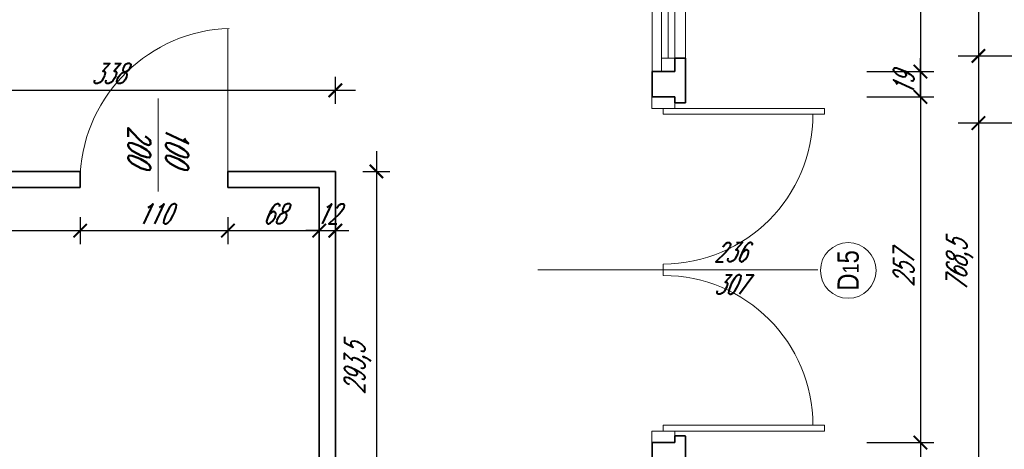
# Model space of a CAD drawing. Header units: millimetres. Extents: x 402 to 79005, y -7782 to 89952.
# Tile 223 of 256: x 23398 to 24131, y 37833 to 38153. Entities that reach past the tile are written whole.
import ezdxf

# ---------------------------------------------------------------- set-up
doc = ezdxf.new("R2010")
doc.units = ezdxf.units.MM
doc.header["$LTSCALE"] = 10
doc.layers.get('0').update_dxf_attribs({"lineweight": 0})
doc.layers.get('Defpoints').update_dxf_attribs({"color": 253})
for name, color, linetype, lineweight in [('01 parter - ściany', 253, 'Continuous', 35), ('03-01_okna', 253, 'Continuous', 15), ('03_drzwi', 253, 'Continuous', 15), ('04-1_widok', 253, 'Continuous', 5), ('05-01_wymiary', 253, 'Continuous', 5), ('05-03_opis', 253, 'Continuous', 5)]:
    doc.layers.add(name, color=color, linetype=linetype, lineweight=lineweight)
doc.styles.add('ariel', font='ARIAL.TTF', dxfattribs={"width": 0.8})
doc.styles.add('ariel_wym', font='simplex.shx', dxfattribs={"width": 0.65, "oblique": 25})
doc.dimstyles.new('ariel 50', dxfattribs={"dimtxt": 15, "dimasz": 10, "dimexe": 10, "dimexo": 0, "dimgap": 5, "dimtad": 1, "dimdec": 1, "dimrnd": 0.5, "dimtxsty": 'ariel_wym', "dimblk": 'ARCHTICK', "dimcen": 2.5, "dimdle": 15, "dimazin": 0, "dimtfac": 1, "dimtdec": 1, "dimtix": 1, "dimtmove": 0, "dimatfit": 3, "dimldrblk": 'DOT', "dimfxl": 0, "dimarcsym": 0})
doc.dimstyles.new('ariel 50 wnętrze', dxfattribs={"dimtxt": 15, "dimasz": 10, "dimexe": 10, "dimexo": 0, "dimgap": 5, "dimtad": 1, "dimdec": 1, "dimrnd": 0.5, "dimtxsty": 'ariel_wym', "dimblk": 'ARCHTICK', "dimcen": 2.5, "dimdle": 15, "dimazin": 0, "dimtfac": 1, "dimtdec": 1, "dimtix": 1, "dimtmove": 0, "dimatfit": 3, "dimldrblk": 'DOT', "dimfxl": 0, "dimarcsym": 0})

# ---------------------------------------------------------------- blocks, each defined once
blk = doc.blocks.new('*U5')
for p, q in [((0, -0.025), (0, 0.025)), ((0, -0.675), (0, -0.7))]:
    blk.add_line(p, q)
for points in [[(0, 0.7), (0, 0.675), (-0.7, 0.675), (-0.7, 0.7), (-0.05, 0.7), (0.05, 0.7), (0.05, 0.75), (-0.05, 0.75), (-0.05, 0.7)], [(0, -0.7), (0, -0.675), (-0.7, -0.675), (-0.7, -0.7), (-0.05, -0.7), (0.05, -0.7), (0.05, -0.75), (-0.05, -0.75), (-0.05, -0.7)]]:
    blk.add_lwpolyline(points)
for centre, start, end in [((0, 0.675), 180, 270), ((0, -0.675), 90, 180)]:
    blk.add_arc(centre, 0.65, start, end)
blk = doc.blocks.new('_ArchTick')
at = {"color": 0, "linetype": 'ByBlock', "const_width": 0.15}
blk.add_lwpolyline([(-0.5, -0.5), (0.5, 0.5)], dxfattribs=at)
blk = doc.blocks.new('*D192')
at = {"layer": '05-01_wymiary', "color": 0, "lineweight": -2}
for p, q in [((24068.53, 38385.01), (24068.53, 38099.11)), ((24028.53, 38370.01), (24078.53, 38370.01)), ((24028.53, 38114.11), (24078.53, 38114.11))]:
    blk.add_line(p, q, dxfattribs=at)
at = {"layer": 'Defpoints', "color": 0}
for p in [(23868.65, 38370.01), (23868.68, 38114.11), (24068.53, 38114.11)]:
    blk.add_point(p, dxfattribs=at)
at = {"layer": '05-01_wymiary', "color": 0, "lineweight": -2, "xscale": 10, "yscale": 10, "zscale": 10}
for p, rotation in [((24068.53, 38370.01), 90), ((24068.53, 38114.11), 270)]:
    blk.add_blockref('_ArchTick', p, dxfattribs=dict(at, rotation=rotation))
at = {"layer": '05-01_wymiary', "color": 0, "insert": (24056.03, 38309.23), "char_height": 15, "attachment_point": 5, "rotation": 90, "style": 'ariel_wym'}
blk.add_mtext('256', dxfattribs=at)
blk = doc.blocks.new('_Dot')
at = {"color": 0, "linetype": 'ByBlock', "lineweight": -2}
blk.add_line((-0.5, 0), (-1, 0), dxfattribs=at)
at = {"color": 0, "linetype": 'ByBlock', "const_width": 0.5}
blk.add_lwpolyline([(-0.25, 0, 1), (0.25, 0, 1)], format="xyb", close=True, dxfattribs=at)
blk = doc.blocks.new('*D193')
at = {"layer": '05-01_wymiary', "color": 0, "lineweight": -2}
for p, q in [((24068.53, 38110.21), (24068.53, 37823.21)), ((24028.53, 38095.21), (24078.53, 38095.21)), ((24028.53, 37838.21), (24078.53, 37838.21))]:
    blk.add_line(p, q, dxfattribs=at)
at = {"layer": 'Defpoints', "color": 0}
for p in [(23868.51, 38095.21), (23868.65, 37838.21), (24068.53, 37838.21)]:
    blk.add_point(p, dxfattribs=at)
at = {"layer": '05-01_wymiary', "color": 0, "lineweight": -2, "xscale": 10, "yscale": 10, "zscale": 10}
for p, rotation in [((24068.53, 38095.21), 90), ((24068.53, 37838.21), 270)]:
    blk.add_blockref('_ArchTick', p, dxfattribs=dict(at, rotation=rotation))
at = {"layer": '05-01_wymiary', "color": 0, "insert": (24056.03, 37966.71), "char_height": 15, "attachment_point": 5, "rotation": 90, "style": 'ariel_wym'}
blk.add_mtext('257', dxfattribs=at)
blk = doc.blocks.new('*D194')
at = {"layer": '05-01_wymiary', "color": 0, "lineweight": -2}
for p, q in [((24068.53, 37853.21), (24068.53, 37659.88)), ((24028.53, 37838.21), (24078.53, 37838.21)), ((24028.53, 37674.88), (24078.53, 37674.88))]:
    blk.add_line(p, q, dxfattribs=at)
at = {"layer": 'Defpoints', "color": 0}
for p in [(23868.65, 37838.21), (23868.65, 37674.88), (24068.53, 37674.88)]:
    blk.add_point(p, dxfattribs=at)
at = {"layer": '05-01_wymiary', "color": 0, "lineweight": -2, "xscale": 10, "yscale": 10, "zscale": 10}
for p, rotation in [((24068.53, 37838.21), 90), ((24068.53, 37674.88), 270)]:
    blk.add_blockref('_ArchTick', p, dxfattribs=dict(at, rotation=rotation))
at = {"layer": '05-01_wymiary', "color": 0, "insert": (24054.6, 37756.55), "char_height": 15, "attachment_point": 5, "rotation": 90, "style": 'ariel_wym'}
blk.add_mtext('163,5', dxfattribs=at)
blk = doc.blocks.new('*D198')
at = {"layer": '05-01_wymiary', "color": 0, "lineweight": -2}
for p, q in [((24068.53, 38114.11), (24068.53, 38124.11)), ((24028.53, 38114.11), (24078.53, 38114.11)), ((24068.53, 38095.21), (24068.53, 38114.11)), ((24028.53, 38095.21), (24078.53, 38095.21)), ((24068.53, 38095.21), (24068.53, 38085.21))]:
    blk.add_line(p, q, dxfattribs=at)
at = {"layer": 'Defpoints', "color": 0}
for p in [(23868.68, 38114.11), (24068.53, 38114.11), (23868.51, 38095.21)]:
    blk.add_point(p, dxfattribs=at)
at = {"layer": '05-01_wymiary', "color": 0, "lineweight": -2, "xscale": 10, "yscale": 10, "zscale": 10}
for p, rotation in [((24068.53, 38114.11), 270), ((24068.53, 38095.21), 90)]:
    blk.add_blockref('_ArchTick', p, dxfattribs=dict(at, rotation=rotation))
at = {"layer": '05-01_wymiary', "color": 0, "insert": (24056.03, 38104.66), "char_height": 15, "attachment_point": 5, "rotation": 90, "style": 'ariel_wym'}
blk.add_mtext('19', dxfattribs=at)
blk = doc.blocks.new('*D199')
at = {"layer": '05-01_wymiary', "color": 0, "lineweight": -2}
for p, q in [((24111.69, 38530.05), (24111.69, 37731.34)), ((24071.69, 38515.05), (24121.69, 38515.05)), ((24071.69, 37746.34), (24121.69, 37746.34))]:
    blk.add_line(p, q, dxfattribs=at)
at = {"layer": 'Defpoints', "color": 0}
for p in [(23873.33, 38515.05), (23873.33, 37746.34), (24111.69, 37746.34)]:
    blk.add_point(p, dxfattribs=at)
at = {"layer": '05-01_wymiary', "color": 0, "lineweight": -2, "xscale": 10, "yscale": 10, "zscale": 10}
for p, rotation in [((24111.69, 38515.05), 90), ((24111.69, 37746.34), 270)]:
    blk.add_blockref('_ArchTick', p, dxfattribs=dict(at, rotation=rotation))
at = {"layer": '05-01_wymiary', "color": 0, "insert": (24097.76, 37969.82), "char_height": 15, "attachment_point": 5, "rotation": 90, "style": 'ariel_wym'}
blk.add_mtext('768,5', dxfattribs=at)
blk = doc.blocks.new('*D661')
at = {"layer": '05-01_wymiary', "color": 0, "lineweight": -2}
for p, q in [((24111.69, 38165.76), (24111.69, 38115.76)), ((24175.83, 38165.76), (24175.83, 38115.76)), ((24096.69, 38125.76), (24190.83, 38125.76))]:
    blk.add_line(p, q, dxfattribs=at)
at = {"layer": 'Defpoints', "color": 0}
for p in [(24175.83, 38438.91), (24111.69, 38387.89), (24175.83, 38125.76)]:
    blk.add_point(p, dxfattribs=at)
at = {"layer": '05-01_wymiary', "color": 0, "lineweight": -2, "xscale": 10, "yscale": 10, "zscale": 10, "rotation": 180}
blk.add_blockref('_ArchTick', (24111.69, 38125.76), dxfattribs=at)
at = {"layer": '05-01_wymiary', "color": 0, "lineweight": -2, "xscale": 10, "yscale": 10, "zscale": 10}
blk.add_blockref('_ArchTick', (24175.83, 38125.76), dxfattribs=at)
at = {"layer": '05-01_wymiary', "color": 0, "insert": (24143.76, 38138.26), "char_height": 15, "attachment_point": 5, "style": 'ariel_wym'}
blk.add_mtext('64', dxfattribs=at)
blk = doc.blocks.new('*D667')
at = {"layer": '05-01_wymiary', "color": 0, "lineweight": -2}
for p, q in [((24111.69, 38115.76), (24111.69, 38065.76)), ((25741.83, 38115.76), (25741.83, 38065.76)), ((25756.83, 38075.76), (24096.69, 38075.76))]:
    blk.add_line(p, q, dxfattribs=at)
at = {"layer": 'Defpoints', "color": 0}
for p in [(24111.69, 38388.04), (25741.83, 38388.04), (24111.69, 38075.76)]:
    blk.add_point(p, dxfattribs=at)
at = {"layer": '05-01_wymiary', "color": 0, "lineweight": -2, "xscale": 10, "yscale": 10, "zscale": 10, "rotation": 180}
blk.add_blockref('_ArchTick', (24111.69, 38075.76), dxfattribs=at)
at = {"layer": '05-01_wymiary', "color": 0, "lineweight": -2, "xscale": 10, "yscale": 10, "zscale": 10}
blk.add_blockref('_ArchTick', (25741.83, 38075.76), dxfattribs=at)
at = {"layer": '05-01_wymiary', "color": 0, "insert": (24926.76, 38088.26), "char_height": 15, "attachment_point": 5, "style": 'ariel_wym'}
blk.add_mtext('1630', dxfattribs=at)
blk = doc.blocks.new('*D810')
at = {"layer": '05-01_wymiary', "color": 0, "lineweight": -2}
for p, q in [((23294.65, 38090.19), (23294.65, 38110.19)), ((23632.85, 38090.19), (23632.85, 38110.19)), ((23279.65, 38100.19), (23647.85, 38100.19))]:
    blk.add_line(p, q, dxfattribs=at)
at = {"layer": 'Defpoints', "color": 0}
for p in [(23632.85, 38100.19), (23294.65, 38039.84), (23632.85, 38039.84)]:
    blk.add_point(p, dxfattribs=at)
at = {"layer": '05-01_wymiary', "color": 0, "lineweight": -2, "xscale": 10, "yscale": 10, "zscale": 10, "rotation": 180}
blk.add_blockref('_ArchTick', (23294.65, 38100.19), dxfattribs=at)
at = {"layer": '05-01_wymiary', "color": 0, "lineweight": -2, "xscale": 10, "yscale": 10, "zscale": 10}
blk.add_blockref('_ArchTick', (23632.85, 38100.19), dxfattribs=at)
at = {"layer": '05-01_wymiary', "color": 0, "insert": (23463.75, 38112.69), "char_height": 15, "attachment_point": 5, "style": 'ariel_wym'}
blk.add_mtext('338', dxfattribs=at)
blk = doc.blocks.new('*D811')
at = {"layer": '05-01_wymiary', "color": 0, "lineweight": -2}
for p, q in [((23294.65, 38005.82), (23294.65, 37985.82)), ((23442.85, 38005.82), (23442.85, 37985.82)), ((23279.65, 37995.82), (23457.85, 37995.82))]:
    blk.add_line(p, q, dxfattribs=at)
at = {"layer": 'Defpoints', "color": 0}
for p in [(23294.65, 38027.84), (23442.85, 38027.84), (23442.85, 37995.82)]:
    blk.add_point(p, dxfattribs=at)
at = {"layer": '05-01_wymiary', "color": 0, "lineweight": -2, "xscale": 10, "yscale": 10, "zscale": 10, "rotation": 180}
blk.add_blockref('_ArchTick', (23294.65, 37995.82), dxfattribs=at)
at = {"layer": '05-01_wymiary', "color": 0, "lineweight": -2, "xscale": 10, "yscale": 10, "zscale": 10}
blk.add_blockref('_ArchTick', (23442.85, 37995.82), dxfattribs=at)
at = {"layer": '05-01_wymiary', "color": 0, "insert": (23368.75, 38008.32), "char_height": 15, "attachment_point": 5, "style": 'ariel_wym'}
blk.add_mtext('148', dxfattribs=at)
blk = doc.blocks.new('*D812')
at = {"layer": '05-01_wymiary', "color": 0, "lineweight": -2}
for p, q in [((23442.85, 38005.82), (23442.85, 37985.82)), ((23552.85, 38005.82), (23552.85, 37985.82)), ((23427.85, 37995.82), (23567.85, 37995.82))]:
    blk.add_line(p, q, dxfattribs=at)
at = {"layer": 'Defpoints', "color": 0}
for p in [(23442.85, 38027.84), (23552.85, 38027.84), (23552.85, 37995.82)]:
    blk.add_point(p, dxfattribs=at)
at = {"layer": '05-01_wymiary', "color": 0, "lineweight": -2, "xscale": 10, "yscale": 10, "zscale": 10, "rotation": 180}
blk.add_blockref('_ArchTick', (23442.85, 37995.82), dxfattribs=at)
at = {"layer": '05-01_wymiary', "color": 0, "lineweight": -2, "xscale": 10, "yscale": 10, "zscale": 10}
blk.add_blockref('_ArchTick', (23552.85, 37995.82), dxfattribs=at)
at = {"layer": '05-01_wymiary', "color": 0, "insert": (23497.85, 38008.32), "char_height": 15, "attachment_point": 5, "style": 'ariel_wym'}
blk.add_mtext('110', dxfattribs=at)
blk = doc.blocks.new('*D813')
at = {"layer": '05-01_wymiary', "color": 0, "lineweight": -2}
for p, q in [((23552.85, 38005.82), (23552.85, 37985.82)), ((23620.85, 38005.82), (23620.85, 37985.82)), ((23537.85, 37995.82), (23635.85, 37995.82))]:
    blk.add_line(p, q, dxfattribs=at)
at = {"layer": 'Defpoints', "color": 0}
for p in [(23552.85, 38027.84), (23620.85, 38027.84), (23620.85, 37995.82)]:
    blk.add_point(p, dxfattribs=at)
at = {"layer": '05-01_wymiary', "color": 0, "lineweight": -2, "xscale": 10, "yscale": 10, "zscale": 10, "rotation": 180}
blk.add_blockref('_ArchTick', (23552.85, 37995.82), dxfattribs=at)
at = {"layer": '05-01_wymiary', "color": 0, "lineweight": -2, "xscale": 10, "yscale": 10, "zscale": 10}
blk.add_blockref('_ArchTick', (23620.85, 37995.82), dxfattribs=at)
at = {"layer": '05-01_wymiary', "color": 0, "insert": (23586.85, 38008.32), "char_height": 15, "attachment_point": 5, "style": 'ariel_wym'}
blk.add_mtext('68', dxfattribs=at)
blk = doc.blocks.new('*D814')
at = {"layer": '05-01_wymiary', "color": 0, "lineweight": -2}
for p, q in [((23620.85, 38005.82), (23620.85, 37985.82)), ((23632.85, 38005.82), (23632.85, 37985.82)), ((23620.85, 37995.82), (23610.85, 37995.82)), ((23620.85, 37995.82), (23632.85, 37995.82)), ((23632.85, 37995.82), (23642.85, 37995.82))]:
    blk.add_line(p, q, dxfattribs=at)
at = {"layer": 'Defpoints', "color": 0}
for p in [(23632.85, 38039.84), (23620.85, 38027.84), (23632.85, 37995.82)]:
    blk.add_point(p, dxfattribs=at)
at = {"layer": '05-01_wymiary', "color": 0, "lineweight": -2, "xscale": 10, "yscale": 10, "zscale": 10}
blk.add_blockref('_ArchTick', (23620.85, 37995.82), dxfattribs=at)
at = {"layer": '05-01_wymiary', "color": 0, "lineweight": -2, "xscale": 10, "yscale": 10, "zscale": 10, "rotation": 180}
blk.add_blockref('_ArchTick', (23632.85, 37995.82), dxfattribs=at)
at = {"layer": '05-01_wymiary', "color": 0, "insert": (23626.85, 38008.32), "char_height": 15, "attachment_point": 5, "style": 'ariel_wym'}
blk.add_mtext('12', dxfattribs=at)
blk = doc.blocks.new('*D815')
at = {"layer": '05-01_wymiary', "color": 0, "lineweight": -2}
for p, q in [((23663.44, 38054.84), (23663.44, 37731.34)), ((23653.44, 38039.84), (23673.44, 38039.84)), ((23653.44, 37746.34), (23673.44, 37746.34))]:
    blk.add_line(p, q, dxfattribs=at)
at = {"layer": 'Defpoints', "color": 0}
for p in [(23632.85, 38039.84), (23632.85, 37746.34), (23663.44, 37746.34)]:
    blk.add_point(p, dxfattribs=at)
at = {"layer": '05-01_wymiary', "color": 0, "lineweight": -2, "xscale": 10, "yscale": 10, "zscale": 10}
for p, rotation in [((23663.44, 38039.84), 90), ((23663.44, 37746.34), 270)]:
    blk.add_blockref('_ArchTick', p, dxfattribs=dict(at, rotation=rotation))
at = {"layer": '05-01_wymiary', "color": 0, "insert": (23649.51, 37893.09), "char_height": 15, "attachment_point": 5, "rotation": 90, "style": 'ariel_wym'}
blk.add_mtext('293,5', dxfattribs=at)

msp = doc.modelspace()

# ---------------------------------------------------------------- linework, layer by layer
at = {"layer": '01 parter - ściany'}
for p, q in [((23893.67, 38124.11), (23885.67, 38124.11)), ((23885.67, 38114.11), (23885.67, 38124.11)), ((23893.64, 38124.11), (23893.65, 38090.93)), ((23868.68, 38114.11), (23868.65, 38095.21)), ((23885.67, 38114.11), (23868.68, 38114.11)), ((23885.67, 38095.21), (23868.65, 38095.21)), ((23885.67, 38090.93), (23885.67, 38095.21)), ((23893.67, 38090.93), (23885.64, 38090.93)), ((23442.85, 38039.84), (23294.65, 38039.84)), ((23442.85, 38027.84), (23442.85, 38039.84)), ((23632.85, 38039.84), (23552.85, 38039.84)), ((23552.85, 38027.84), (23552.85, 38039.84)), ((23632.85, 37746.34), (23632.85, 38039.84)), ((23442.85, 38027.84), (23294.65, 38027.84)), ((23620.85, 38027.84), (23552.85, 38027.84)), ((23620.85, 37746.34), (23620.85, 38027.84)), ((23885.64, 37838.21), (23868.65, 37838.21)), ((23868.65, 37838.21), (23868.65, 37746.34)), ((23893.64, 37843.21), (23885.64, 37843.21)), ((23885.64, 37838.21), (23885.64, 37843.21)), ((23893.67, 37842.88), (23893.61, 37670.6))]:
    msp.add_line(p, q, dxfattribs=at)
at = {"layer": '03-01_okna', "linetype": 'Continuous', "lineweight": 0}
for p, q in [((23875.64, 38114.11), (23875.64, 38370.01)), ((23880.64, 38124.11), (23880.64, 38360.01)), ((23885.64, 38124.11), (23885.64, 38360.01)), ((23893.63, 38124.11), (23893.67, 38360.01)), ((23875.67, 38124.11), (23885.67, 38124.11))]:
    msp.add_line(p, q, dxfattribs=at)
at = {"layer": '03_drzwi'}
for p, q in [((23552.85, 38146.23), (23552.85, 38033.84)), ((23500.94, 38094.07), (23500.97, 38025))]:
    msp.add_line(p, q, dxfattribs=at)
msp.add_arc((23557.72, 38031.21), 115.09, 91.91418, 176.49728, dxfattribs=at)
at = {"layer": '04-1_widok'}
msp.add_line((23868.68, 38114.11), (23868.65, 38370.01), dxfattribs=at)
at = {"layer": '05-01_wymiary'}
msp.add_line((24111.69, 38065.76), (24111.69, 38347.12), dxfattribs=at)
at = {"layer": '05-03_opis', "lineweight": 0}
msp.add_line((23783.68, 37966.71), (23992.08, 37966.71), dxfattribs=at)
msp.add_circle((24014.77, 37966.21), 20.69, dxfattribs=at)

# ---------------------------------------------------------------- block references
at = {"layer": '03-01_okna', "linetype": 'Continuous', "lineweight": 0, "xscale": 171.3333333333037, "yscale": 171.3333333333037, "zscale": 171.3333333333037, "rotation": 180}
msp.add_blockref('*U5', (23877.07, 37966.71), dxfattribs=at)

# ---------------------------------------------------------------- texts
at = {"layer": '03_drzwi', "insert": (23500.96, 38059.54), "char_height": 16.859, "width": 180.4966, "attachment_point": 5, "rotation": 270.0085, "style": 'ariel_wym'}
msp.add_mtext('100\\P200', dxfattribs=at)
at = {"layer": '05-03_opis', "lineweight": 0, "insert": (23926.93, 37967.79), "char_height": 14.4, "width": 62.6613, "attachment_point": 5, "style": 'ariel_wym'}
msp.add_mtext('236\\P307', dxfattribs=at)
at = {"layer": '05-03_opis', "lineweight": 0, "insert": (24014.77, 37966.21), "char_height": 15.84, "width": 75.1935, "attachment_point": 5, "rotation": 90, "style": 'ariel'}
msp.add_mtext('D{\\H0.7576x;1}5', dxfattribs=at)

# ---------------------------------------------------------------- dimensions: what is measured, and where the dimension line sits
at = {"layer": '05-01_wymiary'}
dim = msp.add_linear_dim(base=(24111.69, 37746.34), p1=(23873.33, 38515.05), p2=(23873.33, 37746.34), angle=90, dimstyle='ariel 50', dxfattribs=at)
dim.commit()
dim.dimension.update_dxf_attribs({"geometry": '*D199', "text_midpoint": (24111.69, 37969.82), "dimtype": 160})
for base, p1, p2, dimstyle, picture, middle in [((24175.83, 38125.76), (24111.69, 38387.89), (24175.83, 38438.91), 'ariel 50', '*D661', (24143.76, 38138.26)), ((24111.69, 38075.76), (25741.83, 38388.04), (24111.69, 38388.04), 'ariel 50', '*D667', (24926.76, 38088.26)), ((23632.85, 38100.19), (23294.65, 38039.84), (23632.85, 38039.84), 'ariel 50 wnętrze', '*D810', (23463.75, 38112.69)), ((23442.85, 37995.82), (23294.65, 38027.84), (23442.85, 38027.84), 'ariel 50 wnętrze', '*D811', (23368.75, 38008.32))]:
    dim = msp.add_linear_dim(base=base, p1=p1, p2=p2, dimstyle=dimstyle, dxfattribs=at)
    dim.commit()
    dim.dimension.update_dxf_attribs({"geometry": picture, "text_midpoint": middle})
dim = msp.add_linear_dim(base=(24068.53, 38114.11), p1=(23868.65, 38370.01), p2=(23868.68, 38114.11), angle=90, dimstyle='ariel 50', override={"dimtmove": 1}, dxfattribs=at)
dim.commit()
dim.dimension.update_dxf_attribs({"geometry": '*D192', "text_midpoint": (24068.53, 38309.23), "dimtype": 160})
for base, p1, p2, picture, middle in [((24068.53, 38114.11), (23868.51, 38095.21), (23868.68, 38114.11), '*D198', (24056.03, 38104.66)), ((24068.53, 37838.21), (23868.51, 38095.21), (23868.65, 37838.21), '*D193', (24056.03, 37966.71)), ((24068.53, 37674.88), (23868.65, 37838.21), (23868.65, 37674.88), '*D194', (24054.6, 37756.55))]:
    dim = msp.add_linear_dim(base=base, p1=p1, p2=p2, angle=90, dimstyle='ariel 50', override={"dimtmove": 1}, dxfattribs=at)
    dim.commit()
    dim.dimension.update_dxf_attribs({"geometry": picture, "text_midpoint": middle})
dim = msp.add_linear_dim(base=(23663.44, 37746.34), p1=(23632.85, 38039.84), p2=(23632.85, 37746.34), angle=90, dimstyle='ariel 50 wnętrze', dxfattribs=at)
dim.commit()
dim.dimension.update_dxf_attribs({"geometry": '*D815', "text_midpoint": (23649.51, 37893.09)})
for base, p1, p2, picture, middle in [((23632.85, 37995.82), (23620.85, 38027.84), (23632.85, 38039.84), '*D814', (23626.85, 38008.32)), ((23552.85, 37995.82), (23442.85, 38027.84), (23552.85, 38027.84), '*D812', (23497.85, 38008.32)), ((23620.85, 37995.82), (23552.85, 38027.84), (23620.85, 38027.84), '*D813', (23586.85, 38008.32))]:
    dim = msp.add_linear_dim(base=base, p1=p1, p2=p2, dimstyle='ariel 50 wnętrze', override={"dimtmove": 1}, dxfattribs=at)
    dim.commit()
    dim.dimension.update_dxf_attribs({"geometry": picture, "text_midpoint": middle})

doc.saveas('drawing.dxf')
